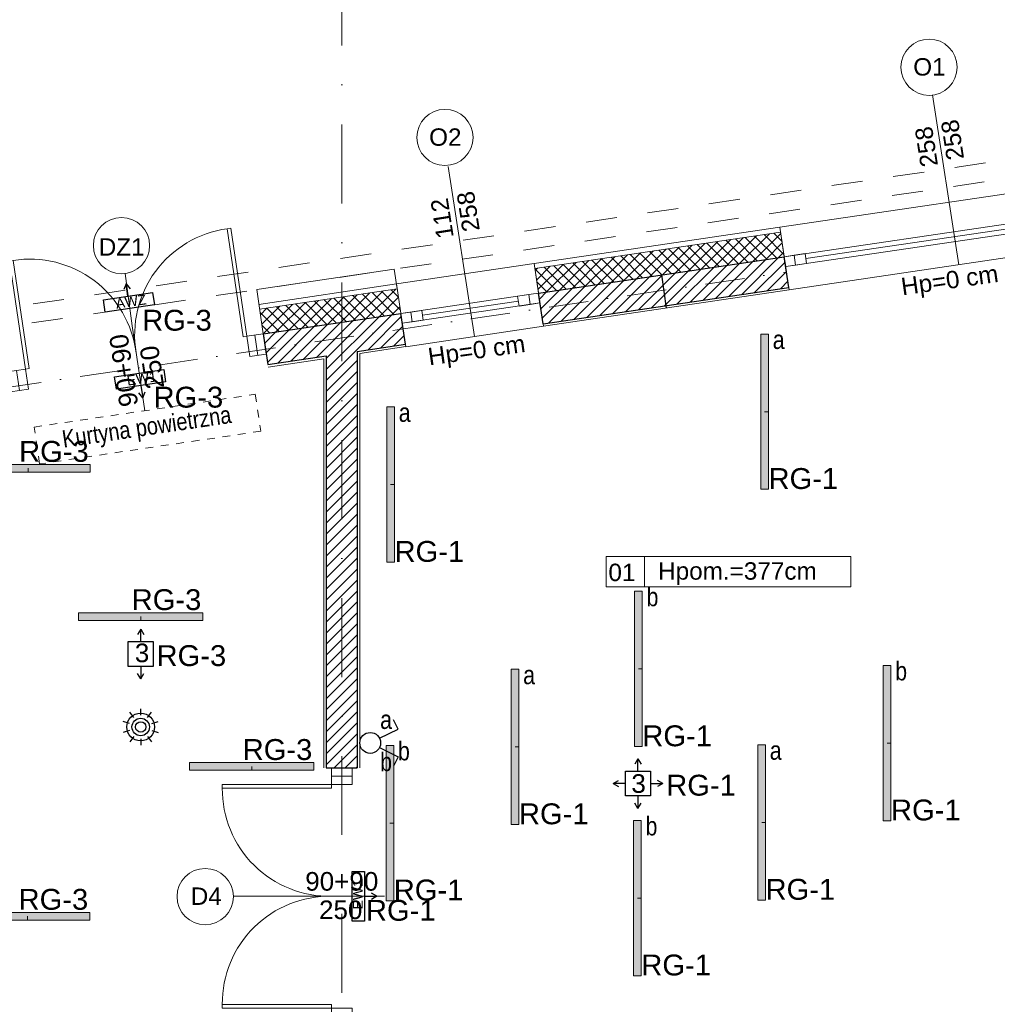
# Model space of a CAD drawing. Header units: metres. Extents: x -29 to 15534, y -4326 to 1447.
# Tile 40 of 48: x 12640 to 13427, y -1285 to -493. Entities that reach past the tile are written whole.
import ezdxf
from ezdxf.enums import TextEntityAlignment as Align

# ---------------------------------------------------------------- set-up
doc = ezdxf.new("R2010")
doc.units = ezdxf.units.M
doc.header["$MEASUREMENT"] = 0
doc.linetypes.add('8', pattern=[0.5, 0.25, -0.25])
doc.linetypes.add('DASHDOT', pattern=[25.4, 12.7, -6.35, 0, -6.35])
for name, color, linetype, lineweight in [('#elektryczne', 7, 'Continuous', 20), ('A_DRZWI', 8, 'Continuous', 5), ('A_HACZE', 8, 'Continuous', 5), ('A_OPISY', 8, 'Continuous', 18), ('A_OSIE', 8, 'Continuous', 13), ('A_OZACZENIE DRZWI', 8, 'Continuous', 13), ('A_OZNACZENIA OKIEN', 8, 'Continuous', 13), ('A_PROJEKTOWANE ŚCIANY MUROWANE NOŚNE', 8, 'Continuous', 30), ('A_STAL CIENKIE', 8, 'Continuous', 0), ('A_STOLARKA', 8, 'Continuous', 5), ('A_TABELKI POM.', 8, 'Continuous', 20), ('A_TYNK', 8, 'Continuous', 5), ('A_WYMIARY WEWNETRZNE', 8, 'Continuous', 18), ('A_WYPOSAZENIE', 8, 'Continuous', 5), ('EB_obwody', 8, 'Continuous', 13), ('EB_oprawy awaryjne', 40, 'Continuous', 30), ('EB_oświetlenie sprzęt', 1, 'Continuous', 30)]:
    doc.layers.add(name, color=color, linetype=linetype, lineweight=lineweight)
for name, color, linetype in [('A_OZNACZENIA WARSTW', 8, 'Continuous'), ('rexp_Lum_Custom_Labels', 7, 'Continuous'), ('rexp_Lum_Labels', 7, 'Continuous'), ('rexp_Oprawy', 7, 'Continuous')]:
    doc.layers.add(name, color=color, linetype=linetype)
doc.styles.add('ARIAL', font='arial.ttf')
doc.styles.add('m1_romans', font='romans.shx', dxfattribs={"width": 0.8})
doc.styles.add('opisy okien', font='txt', dxfattribs={"height": 15})
doc.styles.get("Standard").update_dxf_attribs({"font": 'txt.shx'})

# ---------------------------------------------------------------- blocks, each defined once
blk = doc.blocks.new('A$C2DA918A7')
at = {"layer": 'A_OZACZENIE DRZWI'}
blk.add_line((-34.51, 0), (34.51, 0), dxfattribs=at)
at = {"layer": 'A_OZACZENIE DRZWI', "ltscale": 0.1, "style": 'm1_romans', "width": 0.8}
blk.add_attdef('SZEROKOSC', text='', height=10, rotation=359.99999, dxfattribs=at).set_placement((0, 0), align=Align.BOTTOM_CENTER)
blk.add_attdef('WYSOKOSC', text='', height=10, rotation=359.99999, dxfattribs=at).set_placement((-0.85, -3.39), align=Align.TOP_CENTER)
blk = doc.blocks.new('A$C05a9c78e')
at = {"layer": 'A_DRZWI', "color": 8, "ltscale": 2}
blk.add_line((-8.25, 194.72), (8.25, 194.72), dxfattribs=at)
at = {"layer": 'A_DRZWI', "ltscale": 2}
blk.add_line((-8.25, 0.72), (8.25, 0.72), dxfattribs=at)
at = {"layer": 'A_DRZWI', "color": 8, "ltscale": 2}
for points in [[(8.25, 188), (8.25, 201.45), (-8.25, 201.45), (-8.25, 188)], [(-96.25, 188), (-96.25, 185), (-8.25, 185), (-8.25, 188)]]:
    blk.add_lwpolyline(points, close=True, dxfattribs=at)
at = {"layer": 'A_DRZWI', "ltscale": 2}
for points in [[(-96.25, 8), (-96.25, 11), (-8.25, 11), (-8.25, 8)], [(8.25, 8), (8.25, -6.55), (-8.25, -6.55), (-8.25, 8)]]:
    blk.add_lwpolyline(points, close=True, dxfattribs=at)
at = {"layer": 'A_DRZWI', "color": 8, "ltscale": 2}
for centre, start, end in [((-9.91, 184.3), 179.53623, 271.0989), ((-9.91, 11.7), 88.9011, 180.46377)]:
    blk.add_arc(centre, 86.32, start, end, dxfattribs=at)
at = {"layer": 'A_WYMIARY WEWNETRZNE', "color": 8, "linetype": 'Continuous'}
blk.add_line((34.51, 98), (-87.27, 98), dxfattribs=at)
blk.add_circle((-109.94, 97.73), 22.67, dxfattribs=at)
at = {"layer": 'A_OZACZENIE DRZWI', "color": 8, "ltscale": 0.1}
ref = blk.add_blockref('A$C2DA918A7', (0, 98), dxfattribs=at)
ref.add_attrib('WYSOKOSC', '250', dxfattribs={"ltscale": 0.1, "height": 15, "rotation": 359.99999, "style": 'ARIAL'}).set_placement((-0.85, 94.61), align=Align.TOP_CENTER)
ref.add_attrib('SZEROKOSC', '90+90', dxfattribs={"ltscale": 0.1, "height": 15, "rotation": 359.99999, "style": 'ARIAL'}).set_placement((0, 98), align=Align.BOTTOM_CENTER)
blk = doc.blocks.new('A$C7eee9de7')
at = {"layer": 'A_DRZWI', "color": 8, "ltscale": 2}
for p, q in [((-6.65, -0.98), (-4.23, -17.31)), ((-198.56, -29.39), (-196.14, -45.71))]:
    blk.add_line(p, q, dxfattribs=at)
for points in [[(-26.18, 85.08), (-29.15, 84.64), (-16.27, -2.41), (-13.3, -1.97)], [(-204.25, 58.73), (-201.28, 59.17), (-188.39, -27.88), (-191.36, -28.32)], [(-10.88, -18.29), (2.42, -16.32), (0, 0), (-13.3, -1.97)], [(-188.95, -44.64), (-203.34, -46.78), (-205.76, -30.45), (-191.36, -28.32)]]:
    blk.add_lwpolyline(points, close=True, dxfattribs=at)
for centre, start, end in [((-17.2, -0.87), 97.95507, 189.51774), ((-187.94, -26.14), 7.31995, 98.88262)]:
    blk.add_arc(centre, 86.32, start, end, dxfattribs=at)
blk = doc.blocks.new('A$C1c85234f')
at = {"layer": 'A_OZNACZENIA OKIEN'}
blk.add_line((0, -138.51), (0, 0), dxfattribs=at)
at = {"layer": 'A_OZNACZENIA OKIEN', "ltscale": 0.1, "style": 'm1_romans', "width": 0.8}
blk.add_attdef('SZEROKOSC', text='', height=10, rotation=89.99999, dxfattribs=at).set_placement((0, -99.01), align=Align.BOTTOM_CENTER)
blk.add_attdef('WYSOKOSC', text='', height=10, rotation=89.99999, dxfattribs=at).set_placement((3.39, -99.86), align=Align.TOP_CENTER)
blk = doc.blocks.new('podkład')
at = {"layer": 'A_HACZE'}
h = blk.add_hatch(dxfattribs=at)
h.set_pattern_fill('ANSI37', color=8, scale=50, angle=90)
h.set_pattern_definition([(135, (14464.78, -9e-13), (-4.419417, -4.419417), []), (225, (14464.78, -9e-13), (4.419417, -4.419417), [])])
h.paths.add_polyline_path([(13507.3, -625.78), (13510.23, -645.56), (13874.62, -591.63), (13874.62, -750.03), (13894.62, -750.03), (13894.62, -568.45)])
h.paths.add_polyline_path([(13054.23, -692.84), (13057.16, -712.63), (13255.01, -683.34), (13252.08, -663.56)])
h.paths.add_polyline_path([(12946.37, -729.02), (12943.44, -709.24), (12832.59, -725.64), (12835.54, -745.42)])
h = blk.add_hatch(dxfattribs=at)
h.set_pattern_fill('ANSI31', color=8, scale=50, angle=180, style=0)
h.set_pattern_definition([(225, (14464.78, -9e-13), (4.419417, -4.419417), [])])
h.paths.add_polyline_path([(13849.62, -1424.7), (13874.62, -1424.7), (13874.62, -1050.03), (13849.62, -1050.03)])
h.paths.add_polyline_path([(13874.62, -1724.7), (13849.62, -1724.7), (13849.62, -1983.7), (13689.8, -1983.7), (13689.8, -2008.7), (13874.62, -2008.7)])
h.paths.add_polyline_path([(13510.23, -645.56), (13513.89, -670.3), (13849.62, -620.6), (13849.62, -750.03), (13874.62, -750.03), (13874.62, -591.63)])
h.paths.add_polyline_path([(13057.16, -712.63), (13060.82, -737.36), (13258.67, -708.07), (13255.01, -683.34)])
h.paths.add_polyline_path([(12950.03, -753.76), (12946.37, -729.02), (12835.54, -745.42), (12839.23, -770.15), (12886.3, -763.19), (12886.3, -1094.73), (12911.3, -1094.73), (12911.3, -759.49)])
at = {"layer": 'A_OSIE', "color": 8, "linetype": 'DASHDOT', "ltscale": 5}
blk.add_line((12898.8, -449.79), (12898.8, -2335.96), dxfattribs=at)
at = {"layer": 'A_OSIE', "color": 8, "linetype": 'DASHDOT', "ltscale": 2.5}
blk.add_line((10108.73, -1161.68), (13256.84, -695.71), dxfattribs=at)
at = {"layer": 'A_OZNACZENIA WARSTW', "color": 8, "linetype": 'Continuous'}
blk.add_line((13156.08, -697.98), (13160.04, -724.69), dxfattribs=at)
at = {"layer": 'A_PROJEKTOWANE ŚCIANY MUROWANE NOŚNE', "color": 8}
for p, q in [((13057.16, -712.63), (13255.01, -683.34)), ((13258.67, -708.07), (13255.01, -683.34)), ((13060.82, -737.36), (13057.16, -712.63)), ((13060.82, -737.36), (13258.67, -708.07)), ((12835.55, -745.43), (12946.37, -729.02)), ((12950.03, -753.76), (12946.37, -729.03)), ((12835.55, -745.43), (12839.23, -770.15)), ((12911.3, -759.49), (12950.03, -753.76)), ((12911.3, -759.49), (12911.3, -1094.73)), ((12839.23, -770.15), (12886.3, -763.19)), ((12886.3, -763.19), (12886.3, -1094.73)), ((12886.3, -1094.73), (12911.3, -1094.73))]:
    blk.add_line(p, q, dxfattribs=at)
at = {"layer": 'A_STAL CIENKIE', "color": 8, "linetype": '8', "ltscale": 100}
blk.add_lwpolyline([(10327.86, -1080.21), (10325.66, -1065.38), (13908.4, -535.07), (13910.62, -549.91)], close=True, dxfattribs=at)
at = {"layer": 'A_STOLARKA', "color": 8}
for p, q in [((13502.31, -646.74), (13255.01, -683.34)), ((13511.4, -653.48), (13256.18, -691.26)), ((13493.99, -652.01), (13272.41, -684.81)), ((13057.16, -712.63), (13053.21, -713.21)), ((13049.25, -713.8), (12946.37, -729.03)), ((13058.33, -720.54), (12947.54, -736.94)), ((13040.93, -719.07), (12963.77, -730.5))]:
    blk.add_line(p, q, dxfattribs=at)
for points in [[(13251.49, -659.6), (13258.96, -710.05), (13514.18, -672.27), (13506.71, -621.83)], [(13262.92, -682.17), (13264.09, -690.09), (13272.99, -688.77), (13271.82, -680.85)], [(12942.86, -705.28), (12950.32, -755.74), (13061.12, -739.34), (13053.65, -688.89)], [(13255.01, -683.34), (13256.18, -691.26), (13264.09, -690.09), (13262.92, -682.17)], [(13255.01, -683.34), (13256.18, -691.26), (13264.09, -690.09), (13262.92, -682.17)], [(13049.25, -713.8), (13050.42, -721.71), (13058.33, -720.54), (13057.16, -712.63)], [(13040.35, -715.12), (13041.52, -723.03), (13050.42, -721.71), (13049.25, -713.8)], [(12946.37, -729.03), (12947.54, -736.94), (12955.45, -735.77), (12954.28, -727.86)], [(12946.37, -729.03), (12947.54, -736.94), (12955.45, -735.77), (12954.28, -727.86)], [(12954.28, -727.86), (12955.45, -735.77), (12964.36, -734.45), (12963.19, -726.54)]]:
    blk.add_lwpolyline(points, close=True, dxfattribs=at)
at = {"layer": 'A_TYNK', "color": 8, "linetype": 'Continuous'}
for p, q in [((13255.01, -683.34), (13251.49, -659.6)), ((13057.16, -712.63), (13053.65, -688.89)), ((12943.44, -709.24), (12941.1, -693.42)), ((12835.55, -745.43), (12830.31, -709.81))]:
    blk.add_line(p, q, dxfattribs=at)
for points in [[(13053.65, -688.89), (13251.49, -659.6)], [(13054.23, -692.84), (13252.08, -663.56)], [(13054.23, -692.84), (13252.08, -663.56)], [(12830.31, -709.81), (12941.1, -693.41)], [(12832.06, -721.68), (12942.86, -705.28)], [(12832.59, -725.65), (12943.44, -709.24)], [(12832.65, -725.64), (12943.44, -709.24)]]:
    blk.add_lwpolyline(points, dxfattribs=at)
at = {"layer": 'A_TYNK', "color": 8}
for points in [[(13061.12, -739.33), (13258.96, -710.05)], [(12913.3, -1094.73), (12913.3, -761.21), (12950.32, -755.73)], [(12884.3, -1094.73), (12884.3, -765.51), (12839.53, -772.13)]]:
    blk.add_lwpolyline(points, dxfattribs=at)
at = {"layer": 'A_WYMIARY WEWNETRZNE', "color": 8, "linetype": 'Continuous'}
for p, q in [((12729.98, -739), (12724.44, -696.8)), ((13142.41, -924.72), (13142.41, -948.95))]:
    blk.add_line(p, q, dxfattribs=at)
blk.add_lwpolyline([(13111.54, -948.95), (13111.54, -924.72), (13308.52, -924.72), (13308.52, -948.95)], close=True, dxfattribs=at)
for centre in [(13371.58, -530.78), (12981.85, -587.31), (12721.49, -674.37)]:
    blk.add_circle(centre, 22.63, dxfattribs=at)
at = {"layer": 'A_WYPOSAZENIE', "color": 8, "linetype": '8', "ltscale": 25}
blk.add_lwpolyline([(12651.14, -820.45), (12829.2, -794.09), (12833.59, -823.77), (12655.53, -850.12)], close=True, dxfattribs=at)
at = {"layer": 'A_DRZWI', "color": 8, "ltscale": 2}
for name, p in [('A$C7eee9de7', (12835.55, -745.43)), ('A$C05a9c78e', (12898.8, -1296.17))]:
    blk.add_blockref(name, p, dxfattribs=at)
at = {"layer": 'A_OZACZENIE DRZWI', "color": 8, "ltscale": 0.1}
ref = blk.add_blockref('A$C2DA918A7', (12735.07, -773.13), dxfattribs=dict(at, rotation=98.4860771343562))
ref.add_attrib('WYSOKOSC', '250', dxfattribs={"ltscale": 0.1, "height": 15, "rotation": 98.48606, "style": 'ARIAL'}).set_placement((12738.56, -773.47), align=Align.TOP_CENTER)
ref.add_attrib('SZEROKOSC', '90+90', dxfattribs={"ltscale": 0.1, "height": 15, "rotation": 98.48606, "style": 'ARIAL'}).set_placement((12735.07, -773.13), align=Align.BOTTOM_CENTER)
at = {"layer": 'A_WYMIARY WEWNETRZNE', "color": 8, "linetype": 'Continuous'}
ref = blk.add_blockref('A$C1c85234f', (13395.56, -689.83), dxfattribs=dict(at, xscale=-1, rotation=188.8675970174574))
ref.add_attrib('WYSOKOSC', '258', dxfattribs={"layer": 'A_OZNACZENIA OKIEN', "ltscale": 0.1, "height": 14, "rotation": 98.8676, "style": 'ARIAL'}).set_placement((13383.47, -590.36), align=Align.TOP_CENTER)
ref.add_attrib('SZEROKOSC', '258', dxfattribs={"layer": 'A_OZNACZENIA OKIEN', "ltscale": 0.1, "height": 14, "rotation": 98.8676, "style": 'ARIAL'}).set_placement((13380.46, -593.1), align=Align.BOTTOM_CENTER)
ref = blk.add_blockref('A$C1c85234f', (13005.72, -747.54), dxfattribs=dict(at, xscale=-1, rotation=188.8675970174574))
ref.add_attrib('WYSOKOSC', '258', dxfattribs={"layer": 'A_OZNACZENIA OKIEN', "ltscale": 0.1, "height": 14, "rotation": 98.8676, "style": 'ARIAL'}).set_placement((12993.64, -648.07), align=Align.TOP_CENTER)
ref.add_attrib('SZEROKOSC', '112', dxfattribs={"layer": 'A_OZNACZENIA OKIEN', "ltscale": 0.1, "height": 14, "rotation": 98.8676, "style": 'ARIAL'}).set_placement((12990.63, -650.8), align=Align.BOTTOM_CENTER)
at = {"layer": 'A_OPISY', "color": 8, "lineweight": 13, "insert": (12750.19, -821.03), "char_height": 14, "width": 153.8141, "attachment_point": 5, "rotation": 8.41956, "line_spacing_factor": 0.8, "style": 'opisy okien'}
blk.add_mtext('\\pxql;{\\fArial Narrow|b0|i0|c238|p34;Kurtyna powietrzna}', dxfattribs=at)
at = {"layer": 'A_OZNACZENIA OKIEN', "color": 8, "lineweight": 13, "char_height": 14, "attachment_point": 8, "style": 'ARIAL'}
for s, insert in [('{\\fArial|b0|i0|c238|p34;O1}', (13371.86, -537.67)), ('{\\fArial|b0|i0|c238|p34;O2}', (12982.14, -594.21)), ('{\\fArial|b0|i0|c238|p34;DZ1}', (12721.63, -682.47)), ('{\\fArial|b0|i0|c238|p34;Hpom.=377cm}', (13217.29, -947.52)), ('{\\fArial|b0|i0|c238|p34;D4}', (12789.71, -1205.1))]:
    blk.add_mtext(s, dxfattribs=dict(at, insert=insert))
at = {"layer": 'A_OZNACZENIA OKIEN', "color": 8, "lineweight": 13, "char_height": 14, "attachment_point": 2, "rotation": 8, "style": 'opisy okien'}
for insert in [(13387.16, -695.12), (13006.31, -751.49)]:
    blk.add_mtext('{\\fArial|b0|i0|c238|p34;Hp=0 cm}', dxfattribs=dict(at, insert=insert))
at = {"layer": 'A_TABELKI POM.', "color": 8, "insert": (13135.19, -944.63), "char_height": 14, "width": 190.1196, "attachment_point": 9, "style": 'ARIAL'}
blk.add_mtext('01', dxfattribs=at)
blk = doc.blocks.new('*U204')
at = {"layer": 'EB_oświetlenie sprzęt', "linetype": 'Continuous'}
for p, q in [((-89925375.23, -54748399.37), (-89925382.76, -54748403.1)), ((-89925367.77, -54748414.43), (-89925375.23, -54748399.37)), ((-89925360.31, -54748414.43), (-89925352.85, -54748399.37)), ((-89925352.85, -54748399.37), (-89925345.32, -54748403.1))]:
    blk.add_line(p, q, dxfattribs=at)
blk.add_circle((-89925364.04, -54748421.95), 8.4, dxfattribs=at)
blk = doc.blocks.new('*U219')
at = {"layer": 'EB_oprawy awaryjne', "color": 3, "linetype": 'Continuous'}
for p, q in [((0, 15), (-2.5, 10.67)), ((0, 5), (0, 15)), ((0, 15), (2.5, 10.67))]:
    blk.add_line(p, q, dxfattribs=at)
blk.add_lwpolyline([(-20, 5), (20, 5), (20, -5), (-20, -5), (-20, 5)], dxfattribs=at)
at = {"layer": 'EB_oprawy awaryjne', "linetype": 'Continuous', "insert": (-10.64, 4.34), "char_height": 8, "attachment_point": 1, "style": 'ARIAL'}
blk.add_mtext_dynamic_manual_height_columns('{\\C3;AWZ}', width=397.3306, gutter_width=1, heights=[0], dxfattribs=at)
blk = doc.blocks.new('*U206')
at = {"layer": 'EB_oprawy awaryjne', "color": 3, "linetype": 'Continuous'}
for p, q in [((0, -5), (0, -15)), ((0, -15), (-2.5, -10.67)), ((0, -15), (2.5, -10.67))]:
    blk.add_line(p, q, dxfattribs=at)
blk.add_lwpolyline([(-20, 5), (20, 5), (20, -5), (-20, -5), (-20, 5)], dxfattribs=at)
at = {"layer": 'EB_oprawy awaryjne', "linetype": 'Continuous', "insert": (-10.64, 4.34), "char_height": 8, "attachment_point": 1, "style": 'ARIAL'}
blk.add_mtext_dynamic_manual_height_columns('{\\C3;EW1}', width=397.3306, gutter_width=1, heights=[0], dxfattribs=at)
blk = doc.blocks.new('*U222')
at = {"layer": 'EB_oprawy awaryjne', "color": 3, "linetype": 'Continuous'}
for p, q in [((5, 0), (15, 0)), ((15, 0), (10.67, 2.5)), ((15, 0), (10.67, -2.5))]:
    blk.add_line(p, q, dxfattribs=at)
blk.add_lwpolyline([(-5, -20), (-5, 20), (5, 20), (5, -20), (-5, -20)], dxfattribs=at)
at = {"layer": 'EB_oprawy awaryjne', "linetype": 'Continuous', "insert": (-4.34, -10.64), "char_height": 8, "attachment_point": 1, "rotation": 90, "style": 'ARIAL'}
blk.add_mtext_dynamic_manual_height_columns('{\\C3;EW1}', width=397.3306, gutter_width=1, heights=[0], dxfattribs=at)
blk = doc.blocks.new('rexp_lib_l_60')
at = {"layer": 'rexp_Oprawy', "linetype": 'Continuous', "lineweight": 18, "true_color": 0x007fff}
blk.add_hatch(color=150, dxfattribs=at).paths.add_polyline_path([(-3.1, -62.5), (3.1, -62.5), (3.1, 62.5), (-3.1, 62.5)])
at = {"layer": 'rexp_Oprawy', "color": 150, "linetype": 'Continuous', "lineweight": 18, "true_color": 0x007fff}
blk.add_lwpolyline([(-3.1, -62.5), (3.1, -62.5), (3.1, 62.5), (-3.1, 62.5)], close=True, dxfattribs=at)
at = {"layer": 'rexp_Oprawy', "color": 7, "linetype": 'Continuous', "lineweight": 18}
blk.add_lwpolyline([(-3.1, -62.5), (3.1, -62.5), (3.1, 62.5), (-3.1, 62.5)], close=True, dxfattribs=at)
blk.add_lwpolyline([(0, 0), (3.1, 0)], dxfattribs=at)
blk = doc.blocks.new('rexp_lib_l_57')
at = {"layer": 'rexp_Oprawy', "linetype": 'Continuous', "lineweight": 18, "true_color": 0x00ff7f}
blk.add_hatch(color=110, dxfattribs=at).paths.add_polyline_path([(-3.1, -50), (3.1, -50), (3.1, 50), (-3.1, 50)])
at = {"layer": 'rexp_Oprawy', "color": 110, "linetype": 'Continuous', "lineweight": 18, "true_color": 0x00ff7f}
blk.add_lwpolyline([(-3.1, -50), (3.1, -50), (3.1, 50), (-3.1, 50)], close=True, dxfattribs=at)
at = {"layer": 'rexp_Oprawy', "color": 7, "linetype": 'Continuous', "lineweight": 18}
blk.add_lwpolyline([(-3.1, -50), (3.1, -50), (3.1, 50), (-3.1, 50)], close=True, dxfattribs=at)
blk.add_lwpolyline([(0, 0), (3.1, 0)], dxfattribs=at)
at = {"layer": 'rexp_Lum_Custom_Labels', "color": 8, "linetype": 'Continuous', "lineweight": 18, "flags": 8}
blk.add_attdef('CustomLabel', (-8.1, -50), '', height=10, rotation=90, dxfattribs=at)
at = {"layer": 'rexp_Lum_Labels', "color": 8, "linetype": 'Continuous', "lineweight": 18, "flags": 8}
blk.add_attdef('Label', (10, 10), '', height=20, dxfattribs=at)
blk = doc.blocks.new('aw 53t5325235')
at = {"layer": 'EB_oprawy awaryjne', "linetype": 'Continuous'}
for p, q in [((-89934394.43, -54747675.98), (-89934396.93, -54747680.31)), ((-89934394.43, -54747685.98), (-89934394.43, -54747675.98)), ((-89934394.43, -54747675.98), (-89934391.93, -54747680.31)), ((-89934414.43, -54747695.98), (-89934410.1, -54747693.48)), ((-89934404.43, -54747695.98), (-89934414.43, -54747695.98)), ((-89934414.43, -54747695.98), (-89934410.1, -54747698.48)), ((-89934384.43, -54747695.98), (-89934374.43, -54747695.98)), ((-89934374.43, -54747695.98), (-89934378.76, -54747693.48)), ((-89934374.43, -54747695.98), (-89934378.76, -54747698.48)), ((-89934394.43, -54747715.98), (-89934396.93, -54747711.65)), ((-89934394.43, -54747705.98), (-89934394.43, -54747715.98)), ((-89934394.43, -54747715.98), (-89934391.93, -54747711.65))]:
    blk.add_line(p, q, dxfattribs=at)
blk.add_lwpolyline([(-89934404.43, -54747685.98), (-89934384.43, -54747685.98), (-89934384.43, -54747705.98), (-89934404.43, -54747705.98), (-89934404.43, -54747685.98)], dxfattribs=at)
at = {"layer": 'EB_oprawy awaryjne', "linetype": 'Continuous', "insert": (-89934399.73, -54747688.47), "char_height": 15, "attachment_point": 1, "style": 'ARIAL'}
blk.add_mtext_dynamic_manual_height_columns('3', width=397.3306, gutter_width=1, heights=[0], dxfattribs=at)
blk = doc.blocks.new('*U216')
at = {"layer": 'EB_oprawy awaryjne', "linetype": 'Continuous'}
for p, q in [((0, 20), (-2.5, 15.67)), ((0, 10), (0, 20)), ((0, 20), (2.5, 15.67)), ((0, -20), (-2.5, -15.67)), ((0, -10), (0, -20)), ((0, -20), (2.5, -15.67))]:
    blk.add_line(p, q, dxfattribs=at)
blk.add_lwpolyline([(-10, -10), (-10, 10), (10, 10), (10, -10), (-10, -10)], dxfattribs=at)
at = {"layer": 'EB_oprawy awaryjne', "linetype": 'Continuous', "insert": (-4.71, 8.39), "char_height": 15, "attachment_point": 1, "style": 'ARIAL'}
blk.add_mtext_dynamic_manual_height_columns('3', width=397.3306, gutter_width=1, heights=[0], dxfattribs=at)
blk = doc.blocks.new('czujka ruchu')
at = {"layer": 'EB_oświetlenie sprzęt', "color": 4}
for p, q in [((-89925364.04, -54748232.5), (-89925364.04, -54748227.25)), ((-89925369.6, -54748234.31), (-89925372.68, -54748230.06)), ((-89925358.49, -54748234.31), (-89925355.4, -54748230.06)), ((-89925373.03, -54748239.03), (-89925378.02, -54748237.41)), ((-89925355.06, -54748239.03), (-89925350.06, -54748237.41)), ((-89925373.03, -54748244.87), (-89925378.02, -54748246.5)), ((-89925369.6, -54748249.6), (-89925372.68, -54748253.84)), ((-89925364.04, -54748251.4), (-89925364.04, -54748256.65)), ((-89925358.49, -54748249.6), (-89925355.4, -54748253.84)), ((-89925355.06, -54748244.87), (-89925350.06, -54748246.5))]:
    blk.add_line(p, q, dxfattribs=at)
for radius in [11.2, 7, 4.17]:
    blk.add_circle((-89925364.04, -54748241.95), radius, dxfattribs=at)

msp = doc.modelspace()

# ---------------------------------------------------------------- block references
at = {"layer": '#elektryczne', "color": 8, "linetype": 'Continuous', "lineweight": 18}
msp.add_blockref('podkład', (0, 0), dxfattribs=at)
at = {"layer": 'EB_oprawy awaryjne', "linetype": 'Continuous'}
for name, p, rotation in [('*U219', (12727.4, -719.99), 8.419529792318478), ('*U206', (12736.38, -781.95), 8.419556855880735)]:
    msp.add_blockref(name, p, dxfattribs=dict(at, rotation=rotation))
for name, p in [('*U216', (12736.92, -1003.13, 225)), ('aw 53t5325235', (89947531.65, 54746588.55, 377)), ('*U222', (12912.05, -1198.17))]:
    msp.add_blockref(name, p, dxfattribs=at)
at = {"layer": 'EB_oświetlenie sprzęt', "linetype": 'Continuous'}
msp.add_blockref('czujka ruchu', (89938100.96, 54747180.05, 75), dxfattribs=at)
at = {"layer": 'EB_oświetlenie sprzęt', "linetype": 'Continuous', "rotation": 270}
msp.add_blockref('*U204', (54761343.65, -89926438.77), dxfattribs=at)
at = {"layer": 'rexp_Oprawy', "color": 8, "linetype": 'Continuous', "lineweight": 18, "rotation": 270}
for p in [(12645.89, -1214.22), (12646.3, -853.62), (12736.92, -972.97, 300), (12826.3, -1093.62)]:
    msp.add_blockref('rexp_lib_l_57', p, dxfattribs=at)
at = {"layer": 'rexp_Oprawy', "color": 0, "linetype": 'Continuous', "lineweight": 18}
for p in [(13337.82, -1074.88, 377), (12938.15, -866.74), (13236.82, -1138.78, 377), (12937.52, -1139.28, 377), (13038.32, -1077.98, 377), (13137.62, -1015.18, 377), (13136.82, -1199.68, 377), (13239.22, -808.08, 377)]:
    msp.add_blockref('rexp_lib_l_60', p, dxfattribs=at)

# ---------------------------------------------------------------- texts
at = {"layer": 'A_OPISY', "color": 0, "lineweight": 13, "char_height": 15, "width": 16.3849, "attachment_point": 5, "style": 'opisy okien'}
for s, insert in [('{\\fArial Narrow|b0|i0|c238|p39;a}', (13250.51, -750.18, 377)), ('{\\fArial Narrow|b0|i0|c238|p39;a}', (12949.44, -808.84)), ('{\\fArial Narrow|b0|i0|c238|p39;b}', (13148.91, -957.28, 377)), ('{\\fArial Narrow|b0|i0|c238|p39;b}', (13349.11, -1016.98, 377)), ('{\\fArial Narrow|b0|i0|c238|p39;a}', (13049.61, -1020.08, 377)), ('{\\fArial Narrow|b0|i0|c238|p39;a}', (12934.47, -1056.08)), ('{\\fArial Narrow|b0|i0|c238|p39;b}', (12948.81, -1081.38, 377)), ('{\\fArial Narrow|b0|i0|c238|p39;a}', (13248.11, -1080.88, 377)), ('{\\fArial Narrow|b0|i0|c238|p39;b}', (12934.47, -1090.07)), ('{\\fArial Narrow|b0|i0|c238|p39;b}', (13148.11, -1141.78, 377))]:
    msp.add_mtext(s, dxfattribs=dict(at, insert=insert))
at = {"layer": 'EB_obwody', "color": 5, "style": 'ARIAL'}
for s, p in [('RG-3', (12738.1, -742.86)), ('RG-3', (12747.27, -804.78)), ('RG-3', (12639.03, -848.44, -223)), ('RG-1', (13242.32, -870.29, 377)), ('RG-1', (12941.25, -928.96)), ('RG-3', (12729.65, -967.78, 77)), ('RG-3', (12749.69, -1012.84, 225)), ('RG-1', (13140.72, -1077.4, 377)), ('RG-3', (12819.03, -1088.44, -223)), ('RG-1', (13159.99, -1117.15, 377)), ('RG-1', (13041.42, -1140.2, 377)), ('RG-1', (13340.92, -1137.1, 377)), ('RG-1', (12940.62, -1201.5, 377)), ('RG-1', (13239.92, -1201, 377)), ('RG-3', (12638.62, -1209.04, -223)), ('RG-1', (12918.25, -1217.89)), ('RG-1', (13139.92, -1261.9, 377))]:
    msp.add_text(s, height=16.8, rotation=0, dxfattribs=at).set_placement(p)

doc.saveas('drawing.dxf')
